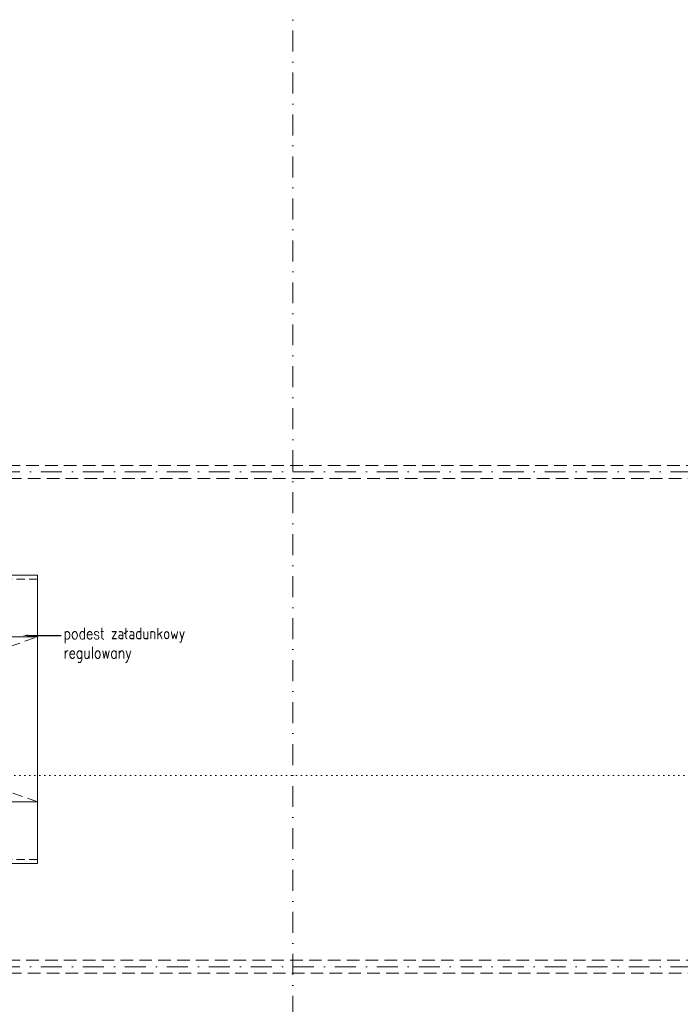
# Model space of a CAD drawing. Header units: millimetres. Extents: x 16720 to 74016, y 25810 to 81213.
# Tile 99 of 256: x 32576 to 33377, y 30212 to 31406. Entities that reach past the tile are written whole.
import ezdxf
from ezdxf import colors
from ezdxf.entities.mleader import LeaderData, LeaderLine
from ezdxf.math import Vec2, Vec3

# ---------------------------------------------------------------- set-up
doc = ezdxf.new("R2010")
doc.units = ezdxf.units.MM
for name, pattern in [('ACAD_ISO07W100', [3, 0, -3]), ('DASHDOTX2', [50.8, 25.4, -12.7, 0, -12.7]), ('HIDDENX2', [19.05, 12.7, -6.35])]:
    doc.linetypes.add(name, pattern=pattern)
for name, color, linetype, lineweight in [('_O_KROPKOWANE', 2, 'ACAD_ISO07W100', 9), ('_OPISY', 110, 'Continuous', 9), ('_OŚ', 165, 'DASHDOTX2', 9), ('_PRZERYWANE', 252, 'HIDDENX2', 9), ('_WIDOKOWE', 252, 'Continuous', 9), ('_WYMIAR', 151, 'Continuous', 9), ('_WYPOSAŻENIE', 157, 'Continuous', 5)]:
    doc.layers.add(name, color=color, linetype=linetype, lineweight=lineweight)
doc.styles.add('ROMANS', font='romans.shx', dxfattribs={"width": 0.8, "height": 17})

# ---------------------------------------------------------------- blocks, each defined once
blk = doc.blocks.new('rampa załadunkowa')
at = {"layer": '_PRZERYWANE', "ltscale": 0.8}
for points in [[(-170, -285), (-170, -5), (-100, -5)], [(170, -285), (170, -5), (100, -5)]]:
    blk.add_lwpolyline(points, dxfattribs=at)
at = {"layer": '_PRZERYWANE', "ltscale": 0.5}
for points in [[(-170, -5), (-160, -5), (-160, -15), (-170, -15)], [(170, -5), (160, -5), (160, -15), (170, -15)]]:
    blk.add_lwpolyline(points, close=True, dxfattribs=at)
at = {"layer": '_WIDOKOWE'}
for points in [[(-175, 0), (-100, 0), (-100, -285), (-175, -285)], [(-100, 10), (-120, 10), (-120, 0), (-100, 0)], [(-100, 0), (100, 0), (100, -40), (-100, -40)], [(100, 10), (120, 10), (120, 0), (100, 0)], [(100, 0), (175, 0), (175, -285), (100, -285)], [(100, -40), (-100, -40), (-100, -285), (100, -285)]]:
    blk.add_lwpolyline(points, close=True, dxfattribs=at)
at = {"layer": '_WYPOSAŻENIE', "linetype": 'HIDDENX2'}
blk.add_lwpolyline([(-100, -285), (0, 0), (100, -285)], dxfattribs=at)

msp = doc.modelspace()

# ---------------------------------------------------------------- linework, layer by layer
at = {"layer": '_O_KROPKOWANE', "ltscale": 2}
msp.add_line((30465.2, 30489.4), (35528.2, 30489.4), dxfattribs=at)
at = {"layer": '_OŚ'}
for p, q in [((32906.7, 29280.4), (32906.7, 33191.2)), ((35528.2, 30857.4), (30465.2, 30857.4)), ((35528.2, 30257.4), (30465.2, 30257.4))]:
    msp.add_line(p, q, dxfattribs=at)
at = {"layer": '_PRZERYWANE', "ltscale": 1.2}
for points in [[(32332.2, 30849.4), (32332.2, 30865.4), (35161.2, 30865.4), (35161.2, 30849.4)], [(32332.2, 30249.4), (32332.2, 30265.4), (35161.2, 30265.4), (35161.2, 30249.4)]]:
    msp.add_lwpolyline(points, close=True, dxfattribs=at)

# ---------------------------------------------------------------- block references
at = {"layer": '_WYMIAR', "rotation": 90}
msp.add_blockref('rampa załadunkowa', (32312.2, 30557.4), dxfattribs=at)

# ---------------------------------------------------------------- leaders
at = {"layer": '_OPISY'}
ml = msp.add_multileader_mtext('Standard', dxfattribs=at)
ml.set_content('{\\Fsimplex|c238;podest załadunkowy\\Pregulowany}', color=256, style='ROMANS')
ml.set_leader_properties()
ml.build(insert=Vec2(0, 0))
ml.multileader.update_dxf_attribs({"dogleg_length": 4, "arrow_head_size": 6})
ctx = ml.context
ctx.base_point, ctx.char_height, ctx.arrow_head_size, ctx.landing_gap_size, ctx.plane_origin, ctx.plane_x_axis, ctx.plane_y_axis = Vec3(32625.8, 30659.1), 14, 6, 3, Vec3(33100.1, 30307.9), Vec3(1, 0, 0), Vec3(0, 1, 0)
ctx.text_align_type = 2
notes = []
notes.append((ctx, [(1, (1, 1, 0), (32621.3, 30659.1), (1, 0, 0), 4.57, [(0, [(32579.6, 30659.1)], 0, [])])]))
ctx.mtext.insert, ctx.mtext.text_direction, ctx.mtext.flow_direction = Vec3(32628.8, 30668.5), Vec3(1, 0, 0), 5
for ctx, leaders in notes:
    for number, flags, end, landing, length, lines in leaders:
        leader = LeaderData()
        leader.index, (leader.has_last_leader_line, leader.has_dogleg_vector, leader.attachment_direction) = number, flags
        leader.last_leader_point, leader.dogleg_vector, leader.dogleg_length = Vec3(end), Vec3(landing), length
        for number, points, colour, breaks in lines:
            line = LeaderLine()
            line.index, line.vertices, line.color, line.breaks = number, Vec3.list(points), colors.encode_raw_color(colour), breaks
            leader.lines.append(line)
        ctx.leaders.append(leader)

doc.saveas('drawing.dxf')
